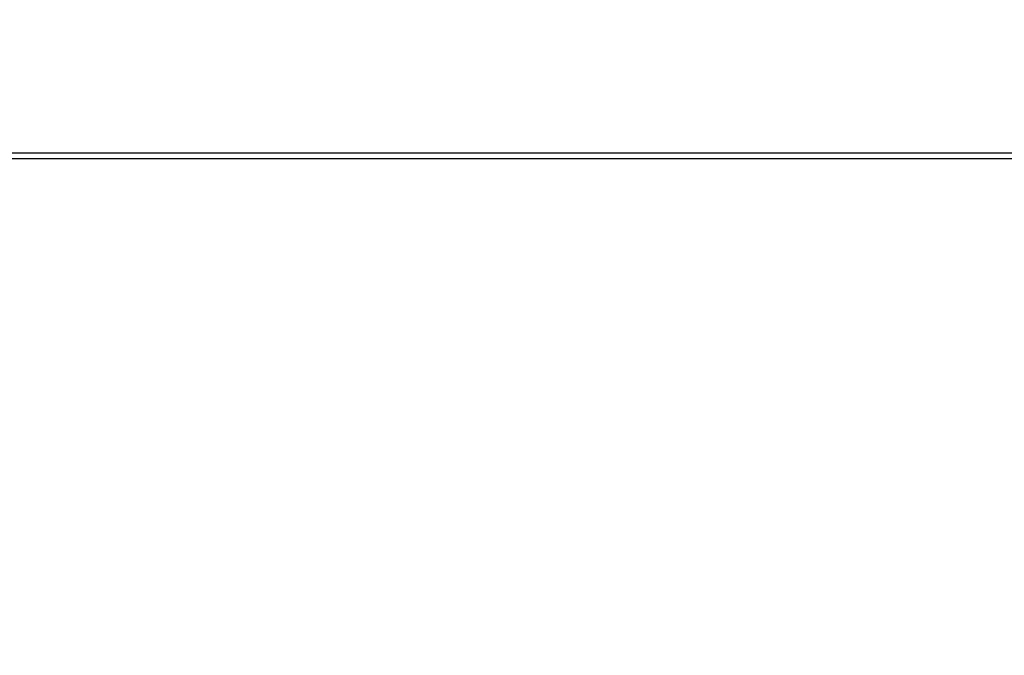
# Model space of a CAD drawing. Header units: millimetres. Extents: x 184 to 327, y 183 to 281.
# Tile 34 of 45: x 251.104 to 252.37, y 232.036 to 232.854. Entities that reach past the tile are written whole.
import ezdxf

# ---------------------------------------------------------------- set-up
doc = ezdxf.new("R2010")
doc.units = ezdxf.units.MM
doc.header["$LTSCALE"] = 30.734
doc.linetypes.add('HIDDEN', pattern=[0.2, 0.1, -0.1])
doc.layers.get('0').update_dxf_attribs({"linetype": 'CONTINUOUS'})
doc.layers.add('KONSTR_EL', color=7, linetype='CONTINUOUS')

msp = doc.modelspace()

# ---------------------------------------------------------------- linework, layer by layer
at = {"color": 7, "linetype": 'CONTINUOUS'}
for p, q in [((256.6999, 232.6817), (240.1905, 232.6817)), ((256.6999, 232.6748), (240.1905, 232.6748))]:
    msp.add_line(p, q, dxfattribs=at)
at = {"layer": 'KONSTR_EL', "color": 8, "linetype": 'HIDDEN'}
for radius in [19, 15.2, 11.4]:
    msp.add_circle((249.8792, 231.7032), radius, dxfattribs=at)
msp.add_arc((249.8792, 231.7032), 9.5, 0, 270, dxfattribs=at)

doc.saveas('drawing.dxf')
